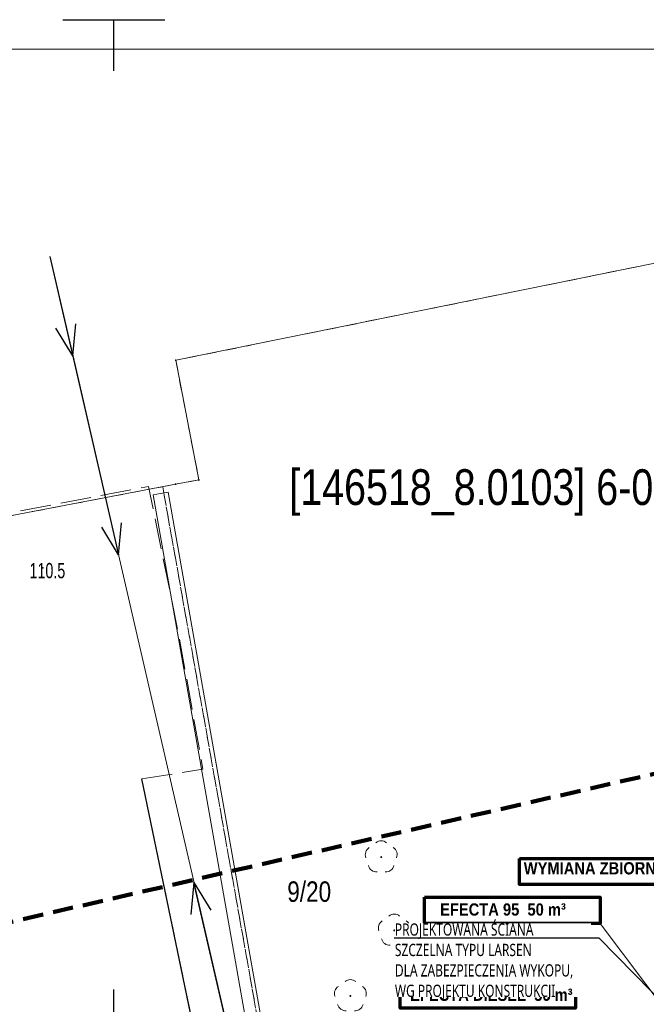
# Model space of a CAD drawing. Header units: metres. Extents: x 0 to 8432273, y 0 to 5705512.
# Tile 23 of 32: x 8403904 to 8403935, y 5705143 to 5705191. Entities that reach past the tile are written whole.
import ezdxf
from ezdxf import colors
from ezdxf.entities.mleader import LeaderData, LeaderLine
from ezdxf.enums import TextEntityAlignment as Align
from ezdxf.math import Vec2, Vec3

# ---------------------------------------------------------------- set-up
doc = ezdxf.new("R2010")
doc.units = ezdxf.units.M
doc.header["$MEASUREMENT"] = 0
for name, pattern in [('1.5_0.5', [2, 1.5, -0.5]), ('2', [1.5, 1, -0.5]), ('219-500', [0]), ('CONTINOUS', [0]), ('egug-500', [1, 0.5, -0.5]), ('suep_nn_500', [0])]:
    doc.linetypes.add(name, pattern=pattern)
doc.layers.get('0').update_dxf_attribs({"color": 250, "linetype": 'CONTINUOUS', "lineweight": 100})
for name, color, linetype in [('203-punkt graniczny', 7, 'CONTINUOUS'), ('208-opis obrębu', 7, 'CONTINUOUS'), ('211-numer działki ewidencyjnej', 7, 'CONTINUOUS'), ('218-kontur użytku gruntowego', 7, 'CONTINUOUS'), ('219-działka ewidencyjna', 7, 'CONTINUOUS'), ('drzewo liściaste', 7, 'CONTINUOUS'), ('jezdnia', 7, 'CONTINUOUS'), ('krawężnik', 7, 'CONTINUOUS'), ('pikieta sztuczna', 7, 'CONTINUOUS'), ('pikieta sztuczna-Atr2', 7, 'CONTINUOUS'), ('przewód elektroenergetyczny niskiego napięcia', 7, 'CONTINUOUS'), ('Wstawianie ramki sekcyjnej z opisem', 7, 'CONTINUOUS'), ('Zakres', 7, 'CONTINUOUS'), ('ściana oporowa (linia)', 7, 'CONTINUOUS')]:
    doc.layers.add(name, color=color, linetype=linetype)
for name, color, linetype, lineweight in [('Opisy i wymiary', 5, 'CONTINUOUS', 13), ('PL_AR_00-wykop larsen', 1, 'CONTINUOUS', 18), ('PL_AR_01-MAPA', 7, 'CONTINUOUS', 15), ('PL_AR_01-MAPA dwg', 7, 'CONTINUOUS', 15)]:
    doc.layers.add(name, color=color, linetype=linetype, lineweight=lineweight)
doc.styles.get("Standard").update_dxf_attribs({"font": 'arial.ttf', "width": 0.75})
picture_1 = doc.add_image_def('image1.jpg', size_in_pixel=(7008, 9952))

# ---------------------------------------------------------------- blocks, each defined once
blk = doc.blocks.new('203')
at = {"linetype": 'Continuous', "lineweight": 0}
h = blk.add_hatch(color=0, dxfattribs=at)
edge = h.paths.add_edge_path()
edge.add_arc((0, 0), 0.045, 0, 360)
blk = doc.blocks.new('OP021')
at = {"linetype": 'Continuous', "lineweight": 13}
h = blk.add_hatch(color=0, dxfattribs=at)
edge = h.paths.add_edge_path()
edge.add_arc((0, 0), 0.05, 0, 360)
at = {"color": 0, "linetype": 'Continuous', "lineweight": 13}
for centre, start, end in [((0, 0.4), 49.272, 130.728), ((-0.38, 0.124), 121.308, 202.548), ((0.38, 0.124), 337.452, 58.692), ((-0.235, -0.324), 193.221, 274.871), ((0.235, -0.324), 265.129, 346.779)]:
    blk.add_arc(centre, 0.4, start, end, dxfattribs=at)
blk = doc.blocks.new('SUEP1')
at = {"color": 0, "linetype": 'Continuous'}
for p, q in [((5, 0), (3.5, 0.5)), ((15, 0), (13.5, 0.5)), ((0, 0), (5, 0)), ((5, 0), (3.5, -0.5)), ((5, 0), (15, 0)), ((15, 0), (13.5, -0.5))]:
    blk.add_line(p, q, dxfattribs=at)
blk = doc.blocks.new('PW01')
at = {"linetype": 'Continuous', "lineweight": 13}
h = blk.add_hatch(color=0, dxfattribs=at)
edge = h.paths.add_edge_path()
edge.add_arc((0, 0), 0.045, 0, 360)
blk = doc.blocks.new('RAMKA500K')
at = {"color": 0}
for p, q in [((147.5, 250), (152.5, 250)), ((150, 247.5), (150, 250)), ((150, 197.5), (150, 202.5))]:
    blk.add_line(p, q, dxfattribs=at)
blk = doc.blocks.new('MDCP')
at = {"layer": '218-kontur użytku gruntowego', "color": 3, "linetype": 'egug-500', "lineweight": 18, "flags": 128}
for points in [[(8403946.843, 5705181.837), (8403911.543, 5705174.677)], [(8403911.543, 5705174.677), (8403912.673, 5705168.817)], [(8403910.903, 5705168.487), (8403881.173, 5705162.797)], [(8403911.533, 5705168.607), (8403910.903, 5705168.487)], [(8403916.333, 5705138.027), (8403910.903, 5705168.487)], [(8403910.903, 5705168.487), (8403916.333, 5705138.027)], [(8403912.673, 5705168.817), (8403911.533, 5705168.607)]]:
    blk.add_lwpolyline(points, dxfattribs=at)
at = {"layer": '219-działka ewidencyjna', "color": 7, "linetype": '219-500', "lineweight": 18, "flags": 128}
for points in [[(8403946.843, 5705181.837), (8403911.543, 5705174.677)], [(8403911.543, 5705174.677), (8403912.673, 5705168.817)], [(8403911.533, 5705168.607), (8403881.173, 5705162.797)], [(8403912.673, 5705168.817), (8403911.533, 5705168.607)]]:
    blk.add_lwpolyline(points, dxfattribs=at)
at = {"layer": 'jezdnia', "color": 7, "linetype": '1.5_0.5', "lineweight": 18, "flags": 128}
blk.add_lwpolyline([(8403909.883, 5705154.177), (8403912.873, 5705154.657), (8403911.723, 5705161.037), (8403910.213, 5705168.497), (8403881.153, 5705162.977), (8403881.223, 5705162.597), (8403887.083, 5705130.727), (8403890.283, 5705113.347), (8403903.563, 5705117.047), (8403903.853, 5705115.757), (8403910.443, 5705121.387), (8403911.313, 5705120.257), (8403911.653, 5705120.537), (8403913.353, 5705122.557), (8403912.903, 5705122.957), (8403913.253, 5705123.337), (8403914.773, 5705124.997), (8403915.363, 5705124.457), (8403914.483, 5705129.537), (8403913.643, 5705135.597), (8403912.973, 5705139.317)], close=True, dxfattribs=at)
at = {"layer": 'krawężnik', "color": 7, "linetype": 'Continuous', "lineweight": 25, "flags": 128}
blk.add_lwpolyline([(8403912.973, 5705139.317), (8403909.883, 5705154.177)], dxfattribs=at)
at = {"layer": 'przewód elektroenergetyczny niskiego napięcia', "color": 1, "linetype": 'suep_nn_500', "lineweight": 18, "flags": 128}
blk.add_lwpolyline([(8403915.803, 5705134.487), (8403905.373, 5705179.767)], dxfattribs=at)
at = {"layer": 'Zakres', "color": 5, "linetype": '2', "lineweight": 100, "flags": 128}
blk.add_lwpolyline([(8403884.733, 5705072.867), (8403991.693, 5705098.827), (8403973.703, 5705163.347), (8403870.543, 5705139.587)], close=True, dxfattribs=at)
at = {"layer": 'ściana oporowa (linia)', "color": 7, "linetype": 'CONTINUOUS', "lineweight": 18}
for p, q in [((8403910.434, 5705168.082), (8403910.803, 5705168.147)), ((8403910.434, 5705168.082), (8403916.092, 5705136.053)), ((8403911.173, 5705168.213), (8403910.803, 5705168.147)), ((8403911.173, 5705168.213), (8403916.834, 5705136.162)), ((8403916.834, 5705136.162), (8403917.986, 5705126.369)), ((8403916.092, 5705136.053), (8403917.241, 5705126.285)), ((8403917.241, 5705126.285), (8403917.28, 5705125.917)), ((8403917.28, 5705125.917), (8403917.653, 5705125.957)), ((8403918.026, 5705125.997), (8403917.653, 5705125.957)), ((8403917.986, 5705126.369), (8403918.026, 5705125.997))]:
    blk.add_line(p, q, dxfattribs=at)
at = {"layer": '203-punkt graniczny', "color": 7, "linetype": 'Continuous', "lineweight": 18}
for p in [(8403911.543, 5705174.677), (8403912.673, 5705168.817), (8403911.533, 5705168.607)]:
    blk.add_blockref('203', p, dxfattribs=at)
at = {"layer": 'drzewo liściaste', "color": 94, "linetype": 'Continuous', "lineweight": 18}
for p in [(8403921.603, 5705150.347), (8403922.243, 5705146.757), (8403929.213, 5705144.877), (8403920.093, 5705143.547)]:
    blk.add_blockref('OP021', p, dxfattribs=at)
at = {"layer": 'pikieta sztuczna', "color": 7, "linetype": 'Continuous', "lineweight": 13}
blk.add_blockref('PW01', (8403905.033, 5705164.517), dxfattribs=at)
at = {"layer": 'przewód elektroenergetyczny niskiego napięcia', "color": 1, "linetype": 'Continuous', "lineweight": 18}
for p, rotation in [((8403905.373, 5705179.767), 282.972), ((8403915.803, 5705134.487), 102.972)]:
    blk.add_blockref('SUEP1', p, dxfattribs=dict(at, rotation=rotation))
at = {"layer": 'Wstawianie ramki sekcyjnej z opisem', "color": 7, "linetype": 'Continuous', "lineweight": 13}
blk.add_blockref('RAMKA500K', (8403758.513, 5704941.357), dxfattribs=at)
at = {"layer": '208-opis obrębu', "color": 7, "linetype": 'Continuous', "lineweight": 35, "width": 0.79}
blk.add_text('[146518_8.0103] 6-01-03', height=1.75, dxfattribs=at).set_placement((8403917.099, 5705167.59))
at = {"layer": '211-numer działki ewidencyjnej', "color": 7, "linetype": 'Continuous', "lineweight": 18, "width": 0.79}
blk.add_text('9/20', height=1, dxfattribs=at).set_placement((8403917.003, 5705148.157))
at = {"layer": 'pikieta sztuczna-Atr2', "color": 7, "width": 0.667}
blk.add_text('110.5', height=0.75, dxfattribs=at).set_placement((8403904.383, 5705163.777), align=Align.BOTTOM_LEFT)

msp = doc.modelspace()

# ---------------------------------------------------------------- linework, layer by layer
at = {"layer": 'Opisy i wymiary'}
msp.add_line((8403932.323, 5705147.099), (8403943.308, 5705132.482), dxfattribs=at)
at = {"layer": 'Opisy i wymiary', "lineweight": 70}
for points in [[(8403928.379, 5705150.285), (8403936.98, 5705150.285), (8403936.98, 5705149.008), (8403928.379, 5705149.008)], [(8403923.721, 5705148.376), (8403932.323, 5705148.376), (8403932.323, 5705147.099), (8403923.721, 5705147.099)], [(8403922.523, 5705144.225), (8403931.124, 5705144.225), (8403931.124, 5705142.948), (8403922.523, 5705142.948)]]:
    msp.add_lwpolyline(points, close=True, dxfattribs=at)

# ---------------------------------------------------------------- block references
at = {"layer": 'PL_AR_01-MAPA dwg', "linetype": 'Continuous'}
msp.add_blockref('MDCP', (0, 0), dxfattribs=at)

# ---------------------------------------------------------------- texts
at = {"layer": 'Opisy i wymiary', "char_height": 0.6, "attachment_point": 1}
for s, insert, width in [('\\P{\\fArial Black|b0|i0|c238|p34;WYMIANA ZBIORNIKÓW}', (8403928.582, 5705151.098), 10.16965), ('\\P{\\fArial Black|b0|i0|c238|p34;    EFECTA 95  50 m³}', (8403923.686, 5705149.08), 10.16965), ('\\P{\\fArial Black|b0|i0|c238|p34;    EFECTA DIESEL  50 m³}', (8403922.217, 5705144.904), 14.13195)]:
    msp.add_mtext(s, dxfattribs=dict(at, insert=insert, width=width))

# ---------------------------------------------------------------- pictures from other files: only their frames are drawn
at = {"layer": 'PL_AR_01-MAPA', "linetype": 'Continuous'}
image = msp.add_image(picture_1, insert=(8403847.799, 5705189.909), size_in_units=(148.336, 210.651), rotation=-90, dxfattribs=at)
image.dxf.flags = 7

# ---------------------------------------------------------------- next in the draw order: leaders
at = {"layer": 'PL_AR_00-wykop larsen', "color": 1, "linetype": 'CONTINOUS', "true_color": 0xf4150a}
ml = msp.add_multileader_mtext('Standard', dxfattribs=at)
ml.set_content('{\\f@Microsoft YaHei UI|b0|i0|c238|p0;PROJEKTOWANA ŚCIANA\\PSZCZELNA TYPU LARSEN\\PDLA ZABEZPIECZENIA WYKOPU,\\PWG PROJEKTU KONSTRUKCJI}', color=(244, 21, 10))
ml.set_leader_properties()
ml.build(insert=Vec2(0, 0))
ml.multileader.update_dxf_attribs({"text_left_attachment_type": 6, "text_right_attachment_type": 6, "text_top_attachment_type": 0, "text_bottom_attachment_type": 0, "dogleg_length": 0.5, "arrow_head_size": 1})
ctx = ml.context
ctx.base_point, ctx.char_height, ctx.arrow_head_size, ctx.landing_gap_size, ctx.plane_origin = Vec3(8403921.873, 5705146.379), 0.6, 1, 0.4, Vec3(8404015.079, 5705108.893, 1.85)
ctx.left_attachment, ctx.right_attachment, ctx.top_attachment, ctx.bottom_attachment = 6, 6, 0, 0
notes = []
notes.append((ctx, [(0, (1, 1, 0), (8403932.277, 5705146.379), (-1, 0), 0.5, [(0, [(8403937.386, 5705141.149, 1.85)], 256, [])])]))
ctx.mtext.insert, ctx.mtext.width, ctx.mtext.flow_direction = Vec3(8403922.273, 5705147.099), 9.59576, 5
ctx.mtext.has_bg_fill, ctx.mtext.bg_color, ctx.mtext.bg_scale_factor, ctx.mtext.bg_transparency, ctx.mtext.use_window_bg_color = 1, -1023410175, 1, 0, 1
for ctx, leaders in notes:
    for number, flags, end, landing, length, lines in leaders:
        leader = LeaderData()
        leader.index, (leader.has_last_leader_line, leader.has_dogleg_vector, leader.attachment_direction) = number, flags
        leader.last_leader_point, leader.dogleg_vector, leader.dogleg_length = Vec3(end), Vec3(landing), length
        for number, points, colour, breaks in lines:
            line = LeaderLine()
            line.index, line.vertices, line.color, line.breaks = number, Vec3.list(points), colors.encode_raw_color(colour), breaks
            leader.lines.append(line)
        ctx.leaders.append(leader)

doc.saveas('drawing.dxf')
